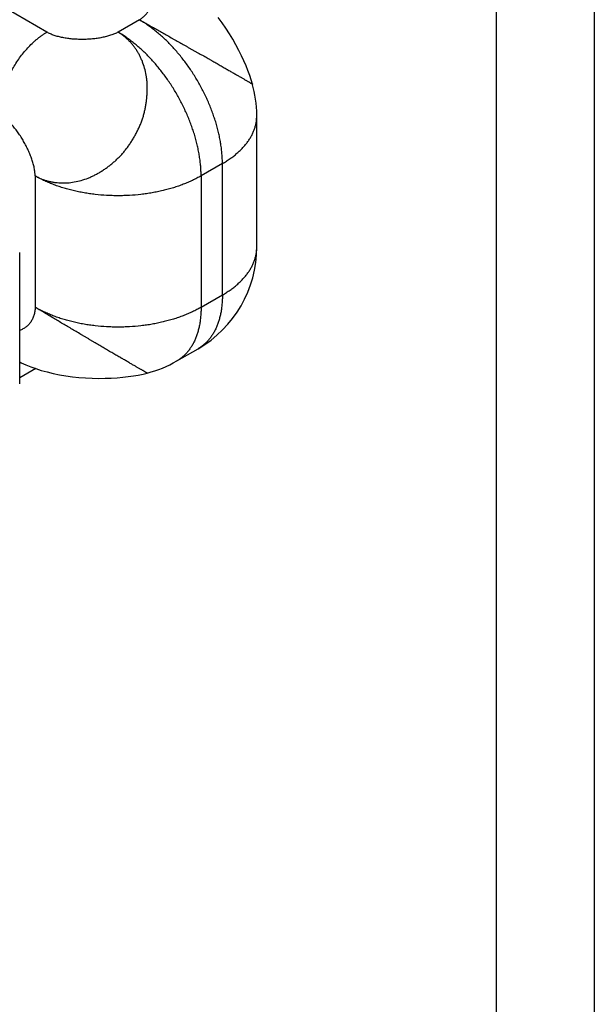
# Model space of a CAD drawing. Header units: inches. Extents: x 0 to 22, y 0 to 17.
# Tile 27 of 56: x 6.185 to 6.356, y 13.09 to 13.383. Entities that reach past the tile are written whole.
import ezdxf

# ---------------------------------------------------------------- set-up
doc = ezdxf.new("R2010")
doc.units = ezdxf.units.IN
doc.header["$LTSCALE"] = 1.21
doc.header["$MEASUREMENT"] = 0
doc.layers.get('0').update_dxf_attribs({"linetype": 'CONTINUOUS'})

msp = doc.modelspace()

# ---------------------------------------------------------------- linework, layer by layer
at = {"color": 6, "linetype": 'Continuous'}
for p, q in [((6.35645, 13.67206), (6.35645, 11.07649)), ((6.32716, 13.63123), (6.32716, 11.03566)), ((6.19321, 13.37956), (6.18083, 13.38671)), ((6.22078, 13.38324), (6.21442, 13.37956)), ((6.25578, 13.31547), (6.25578, 13.35475)), ((6.24553, 13.34037), (6.23917, 13.3367)), ((6.24553, 13.30118), (6.24553, 13.34037)), ((6.18967, 13.3367), (6.18967, 13.29751)), ((6.23917, 13.3367), (6.23917, 13.29751)), ((6.18507, 13.27464), (6.18507, 13.31384)), ((6.23917, 13.29751), (6.24553, 13.30118)), ((6.23192, 13.28149), (6.23828, 13.28516)), ((6.18984, 13.27924), (6.18507, 13.27648))]:
    msp.add_line(p, q, dxfattribs=at)
for points in [[(6.25449, 13.3641), (6.25413, 13.36531), (6.25367, 13.36669), (6.25315, 13.36809), (6.25257, 13.36954), (6.25193, 13.37102), (6.25121, 13.37255), (6.25043, 13.37413), (6.24956, 13.37576), (6.24862, 13.37743), (6.24761, 13.3791), (6.24655, 13.38075), (6.24544, 13.38238), (6.24428, 13.38397)], [(6.18507, 13.28123), (6.18556, 13.28099), (6.18692, 13.28037), (6.18836, 13.27978), (6.1899, 13.27922), (6.19152, 13.27869), (6.19324, 13.27821), (6.19505, 13.27777), (6.19692, 13.27738), (6.19884, 13.27706), (6.20079, 13.27679), (6.20274, 13.27658), (6.20471, 13.27643), (6.20668, 13.27634), (6.20863, 13.2763), (6.21054, 13.27632), (6.21238, 13.27639), (6.21414, 13.2765), (6.21582, 13.27664), (6.21743, 13.27683), (6.21897, 13.27705), (6.22045, 13.27731), (6.22187, 13.2776), (6.22312, 13.2779)]]:
    msp.add_lwpolyline(points, dxfattribs=at)
for centre, start, end in [((6.22078, 13.35466), 0.2785, 15.8606), ((6.22078, 13.31547), 300.0015, 360), ((6.21442, 13.3118), 284.394, 300.0014)]:
    msp.add_arc(centre, 0.035, start, end, dxfattribs=at)
for points, knots in [([(6.22078, 13.38324), (6.22108, 13.38342), (6.22165, 13.38382), (6.22241, 13.38449), (6.22305, 13.38522), (6.22358, 13.386), (6.224, 13.38682), (6.2243, 13.38766), (6.22448, 13.38853), (6.22455, 13.3894), (6.2245, 13.39027), (6.22433, 13.39113), (6.22404, 13.39197), (6.22363, 13.39278), (6.2231, 13.39355), (6.22245, 13.39427), (6.22167, 13.39493), (6.22109, 13.39531), (6.22078, 13.39549)], [0, 0, 0, 0, 0.070276, 0.137453, 0.202024, 0.264448, 0.32515, 0.384531, 0.44298, 0.500883, 0.558639, 0.616672, 0.675445, 0.735468, 0.797301, 0.861556, 0.92889, 1, 1, 1, 1]), ([(6.24553, 13.34037), (6.24553, 13.34085), (6.24551, 13.3418), (6.24542, 13.34325), (6.24527, 13.34473), (6.24506, 13.34623), (6.2448, 13.34776), (6.24447, 13.34929), (6.24409, 13.35085), (6.24365, 13.35241), (6.24316, 13.35397), (6.24262, 13.35554), (6.24202, 13.3571), (6.24115, 13.35919), (6.24018, 13.36125), (6.23913, 13.36327), (6.23829, 13.36477), (6.23741, 13.36624), (6.23619, 13.36817), (6.23489, 13.37003), (6.23352, 13.37183), (6.23246, 13.37313), (6.23137, 13.37439), (6.23027, 13.3756), (6.22913, 13.37676), (6.22798, 13.37786), (6.22681, 13.37891), (6.22562, 13.3799), (6.22443, 13.38083), (6.22322, 13.3817), (6.22201, 13.38251), (6.22119, 13.383), (6.22078, 13.38324)], [0, 0, 0, 0, 0.027559, 0.0558, 0.084685, 0.114174, 0.144226, 0.1748, 0.20586, 0.237365, 0.269277, 0.301551, 0.334141, 0.366995, 0.433278, 0.46661, 0.499995, 0.53338, 0.566711, 0.632995, 0.665849, 0.69844, 0.730715, 0.762627, 0.794133, 0.825193, 0.855768, 0.885821, 0.915312, 0.944198, 0.97244, 1, 1, 1, 1]), ([(6.22078, 13.38324), (6.2212, 13.38301), (6.22204, 13.38255), (6.22333, 13.38184), (6.22442, 13.38122), (6.22531, 13.38072), (6.22623, 13.3802), (6.2274, 13.37954), (6.22881, 13.37874), (6.23, 13.37806), (6.23097, 13.37751), (6.23194, 13.37696), (6.23315, 13.37627), (6.23436, 13.37559), (6.23533, 13.37504), (6.23606, 13.37463), (6.23678, 13.37423), (6.23749, 13.37383), (6.23821, 13.37344), (6.23914, 13.37292), (6.24007, 13.3724), (6.24098, 13.37189), (6.24155, 13.37158), (6.24199, 13.37132), (6.24243, 13.37107), (6.24297, 13.37076), (6.24361, 13.37039), (6.24444, 13.3699), (6.24525, 13.36943), (6.24604, 13.36897), (6.24652, 13.36869), (6.24689, 13.36847), (6.24726, 13.36826), (6.24787, 13.36791), (6.24871, 13.36744), (6.24953, 13.36698), (6.25014, 13.36664), (6.25057, 13.36639), (6.25098, 13.36615), (6.25148, 13.36586), (6.25196, 13.36557), (6.25241, 13.3653), (6.25271, 13.36512), (6.25299, 13.36496), (6.25325, 13.36481), (6.25348, 13.36467), (6.25369, 13.36455), (6.25387, 13.36445), (6.25403, 13.36436), (6.25415, 13.3643), (6.25423, 13.36425), (6.25428, 13.36422), (6.25433, 13.36419), (6.25437, 13.36417), (6.25441, 13.36415), (6.25444, 13.36413), (6.25446, 13.36411), (6.25447, 13.3641), (6.25448, 13.36409), (6.25449, 13.36408), (6.25449, 13.36408), (6.25449, 13.36408), (6.25449, 13.36408)], [0, 0, 0, 0, 0.036517, 0.074437, 0.113614, 0.133628, 0.153902, 0.195145, 0.237163, 0.27977, 0.301238, 0.322783, 0.365999, 0.40919, 0.430704, 0.452125, 0.473424, 0.494575, 0.515561, 0.536365, 0.577374, 0.597547, 0.617481, 0.627353, 0.63716, 0.656562, 0.675657, 0.694408, 0.730745, 0.748261, 0.765296, 0.773623, 0.781819, 0.797813, 0.828209, 0.856468, 0.86979, 0.882572, 0.894807, 0.906474, 0.927985, 0.937774, 0.946878, 0.955271, 0.962923, 0.969821, 0.975975, 0.981399, 0.986105, 0.990108, 0.991849, 0.993419, 0.994819, 0.996052, 0.99712, 0.998023, 0.998761, 0.999335, 0.99956, 0.999745, 0.999891, 1, 1, 1, 1]), ([(6.17906, 13.35507), (6.17906, 13.35534), (6.17908, 13.35589), (6.17913, 13.35672), (6.17921, 13.35756), (6.17933, 13.35842), (6.17948, 13.35929), (6.17973, 13.36047), (6.18013, 13.36196), (6.18072, 13.36375), (6.18143, 13.36553), (6.18226, 13.36729), (6.18319, 13.36902), (6.18422, 13.37068), (6.18533, 13.37228), (6.18652, 13.37379), (6.18777, 13.3752), (6.18886, 13.37629), (6.18976, 13.37709), (6.19044, 13.37766), (6.19112, 13.37819), (6.19181, 13.37869), (6.1925, 13.37915), (6.19297, 13.37943), (6.19321, 13.37956)], [0, 0, 0, 0, 0.027598, 0.055846, 0.08472, 0.114191, 0.14423, 0.1748, 0.237365, 0.301556, 0.366995, 0.433281, 0.499995, 0.566708, 0.632995, 0.698435, 0.762627, 0.825194, 0.855765, 0.885804, 0.915277, 0.944152, 0.972401, 1, 1, 1, 1]), ([(6.18967, 13.3367), (6.18995, 13.33654), (6.19053, 13.33624), (6.19143, 13.33584), (6.19234, 13.33549), (6.19329, 13.33521), (6.19425, 13.33497), (6.19523, 13.33479), (6.19622, 13.33467), (6.19723, 13.3346), (6.19825, 13.33458), (6.19963, 13.33464), (6.20137, 13.33485), (6.20345, 13.33532), (6.20516, 13.3359), (6.2065, 13.33648), (6.2075, 13.33696), (6.20849, 13.3375), (6.2093, 13.33799), (6.20994, 13.3384), (6.21042, 13.33872), (6.21089, 13.33905), (6.21152, 13.3395), (6.21229, 13.34009), (6.21319, 13.34084), (6.21392, 13.3415), (6.21449, 13.34205), (6.2149, 13.34247), (6.21531, 13.3429), (6.21571, 13.34334), (6.2161, 13.3438), (6.2166, 13.34441), (6.21721, 13.34521), (6.2179, 13.34619), (6.21856, 13.3472), (6.21918, 13.34824), (6.21977, 13.34929), (6.22032, 13.35036), (6.22083, 13.35145), (6.22121, 13.35238), (6.22149, 13.35312), (6.22169, 13.35369), (6.22187, 13.35425), (6.22204, 13.35482), (6.22219, 13.3554), (6.22238, 13.35616), (6.22258, 13.35712), (6.22275, 13.35809), (6.22285, 13.35886), (6.22292, 13.35944), (6.22298, 13.36001), (6.22303, 13.36059), (6.22307, 13.36116), (6.22311, 13.36192), (6.22313, 13.36286), (6.2231, 13.36399), (6.22303, 13.3651), (6.22286, 13.36655), (6.22251, 13.36832), (6.22198, 13.37003), (6.22146, 13.37133), (6.22103, 13.37228), (6.22055, 13.37319), (6.22002, 13.37406), (6.21945, 13.3749), (6.21894, 13.37557), (6.21852, 13.37608), (6.21808, 13.37658), (6.2175, 13.37717), (6.21678, 13.37784), (6.21577, 13.37867), (6.21497, 13.37922), (6.21442, 13.37956)], [0, 0, 0, 0, 0.013934, 0.02789, 0.041888, 0.055944, 0.070072, 0.084285, 0.098596, 0.113018, 0.127564, 0.142247, 0.172052, 0.202461, 0.233456, 0.249179, 0.265058, 0.281099, 0.297302, 0.305464, 0.313664, 0.3219, 0.330172, 0.346807, 0.363547, 0.380376, 0.38882, 0.397281, 0.40576, 0.414255, 0.422768, 0.431298, 0.448406, 0.465572, 0.482782, 0.500018, 0.517255, 0.534468, 0.551637, 0.568746, 0.577275, 0.585787, 0.594282, 0.602759, 0.611219, 0.619662, 0.636491, 0.653235, 0.66157, 0.669876, 0.67815, 0.686389, 0.69459, 0.702752, 0.718953, 0.734988, 0.750856, 0.766568, 0.797553, 0.827971, 0.842967, 0.857811, 0.872508, 0.88707, 0.901508, 0.915836, 0.922964, 0.93007, 0.944219, 0.95829, 0.972281, 1, 1, 1, 1]), ([(6.21442, 13.37956), (6.21425, 13.37947), (6.21391, 13.3793), (6.21337, 13.37906), (6.2128, 13.37883), (6.2122, 13.37862), (6.21158, 13.37843), (6.21094, 13.37826), (6.21028, 13.3781), (6.2096, 13.37795), (6.2089, 13.37782), (6.20795, 13.37768), (6.20673, 13.37753), (6.20525, 13.37743), (6.20375, 13.37739), (6.20225, 13.37742), (6.20078, 13.37751), (6.19957, 13.37765), (6.19862, 13.3778), (6.19793, 13.37792), (6.19726, 13.37807), (6.19661, 13.37823), (6.19597, 13.3784), (6.19537, 13.3786), (6.19478, 13.37881), (6.19423, 13.37904), (6.1937, 13.37929), (6.19337, 13.37947), (6.19321, 13.37956)], [0, 0, 0, 0, 0.026088, 0.053134, 0.081105, 0.109959, 0.139646, 0.17011, 0.201291, 0.233123, 0.265537, 0.298462, 0.365545, 0.433774, 0.502529, 0.571184, 0.639118, 0.705719, 0.738338, 0.770406, 0.801857, 0.832625, 0.862651, 0.89188, 0.920265, 0.947764, 0.974349, 1, 1, 1, 1]), ([(6.23917, 13.3367), (6.23917, 13.33717), (6.23915, 13.33813), (6.23906, 13.33958), (6.23891, 13.34106), (6.2387, 13.34256), (6.23843, 13.34408), (6.23811, 13.34562), (6.23773, 13.34717), (6.23729, 13.34873), (6.2368, 13.3503), (6.23625, 13.35186), (6.23565, 13.35343), (6.23478, 13.35552), (6.23382, 13.35757), (6.23276, 13.3596), (6.23193, 13.36109), (6.23105, 13.36257), (6.22982, 13.36449), (6.22852, 13.36636), (6.22715, 13.36815), (6.2261, 13.36946), (6.22501, 13.37071), (6.2239, 13.37192), (6.22277, 13.37308), (6.22162, 13.37419), (6.22045, 13.37524), (6.21926, 13.37623), (6.21806, 13.37716), (6.21686, 13.37803), (6.21565, 13.37883), (6.21483, 13.37933), (6.21442, 13.37956)], [0, 0, 0, 0, 0.027559, 0.0558, 0.084685, 0.114174, 0.144226, 0.1748, 0.20586, 0.237365, 0.269277, 0.301551, 0.334141, 0.366995, 0.433278, 0.46661, 0.499995, 0.53338, 0.566711, 0.632995, 0.665849, 0.69844, 0.730715, 0.762627, 0.794133, 0.825193, 0.855768, 0.885821, 0.915312, 0.944198, 0.97244, 1, 1, 1, 1]), ([(6.18967, 13.3367), (6.18967, 13.33689), (6.18965, 13.33727), (6.1896, 13.33785), (6.18952, 13.33845), (6.18941, 13.33907), (6.18927, 13.3397), (6.18911, 13.34034), (6.18892, 13.34099), (6.18871, 13.34165), (6.18847, 13.34232), (6.18812, 13.34322), (6.18764, 13.34435), (6.18698, 13.34568), (6.18626, 13.347), (6.18548, 13.34829), (6.18465, 13.34952), (6.18392, 13.35051), (6.18332, 13.35125), (6.18286, 13.35179), (6.1824, 13.3523), (6.18193, 13.35279), (6.18146, 13.35325), (6.18098, 13.35368), (6.18051, 13.35408), (6.18003, 13.35444), (6.17955, 13.35478), (6.17923, 13.35498), (6.17906, 13.35507)], [0, 0, 0, 0, 0.025798, 0.052568, 0.080283, 0.108906, 0.138389, 0.168679, 0.199714, 0.231429, 0.263757, 0.296624, 0.363673, 0.431966, 0.500868, 0.569736, 0.637927, 0.70481, 0.737573, 0.769781, 0.801366, 0.832259, 0.862398, 0.891724, 0.920186, 0.94774, 0.974352, 1, 1, 1, 1]), ([(6.24553, 13.34037), (6.24593, 13.3406), (6.24671, 13.34108), (6.24783, 13.34183), (6.24889, 13.34261), (6.24988, 13.34342), (6.2508, 13.34426), (6.25165, 13.34512), (6.25243, 13.34601), (6.25312, 13.34691), (6.25374, 13.34784), (6.25428, 13.34878), (6.25474, 13.34974), (6.25512, 13.35071), (6.25537, 13.35153), (6.25552, 13.35219), (6.25565, 13.35284), (6.25575, 13.35367), (6.25578, 13.35433), (6.25578, 13.35466)], [0, 0, 0, 0, 0.075126, 0.148432, 0.219865, 0.289385, 0.356969, 0.422639, 0.486467, 0.54854, 0.608969, 0.667886, 0.725452, 0.781846, 0.837267, 0.864687, 0.891947, 0.946102, 1, 1, 1, 1]), ([(6.23917, 13.3367), (6.23876, 13.33646), (6.23792, 13.336), (6.23662, 13.33535), (6.23526, 13.33474), (6.23386, 13.33417), (6.23241, 13.33364), (6.23091, 13.33315), (6.22938, 13.33271), (6.22781, 13.33231), (6.22621, 13.33195), (6.22458, 13.33164), (6.22292, 13.33138), (6.22068, 13.33109), (6.21841, 13.33089), (6.21614, 13.3308), (6.21442, 13.33077), (6.2127, 13.3308), (6.21042, 13.33089), (6.20816, 13.33109), (6.20592, 13.33138), (6.20426, 13.33164), (6.20263, 13.33195), (6.20103, 13.33231), (6.19946, 13.33271), (6.19793, 13.33315), (6.19643, 13.33364), (6.19498, 13.33417), (6.19357, 13.33474), (6.19222, 13.33535), (6.19092, 13.336), (6.19008, 13.33646), (6.18967, 13.3367)], [0, 0, 0, 0, 0.02756, 0.055801, 0.084686, 0.114176, 0.144227, 0.174802, 0.205862, 0.237368, 0.269279, 0.301554, 0.334144, 0.366998, 0.433282, 0.466613, 0.499998, 0.533383, 0.566714, 0.632998, 0.665852, 0.698442, 0.730717, 0.762628, 0.794134, 0.825194, 0.855769, 0.885822, 0.915312, 0.944198, 0.97244, 1, 1, 1, 1]), ([(6.24553, 13.30118), (6.24593, 13.30141), (6.24671, 13.30189), (6.24783, 13.30264), (6.24889, 13.30342), (6.24988, 13.30423), (6.2508, 13.30507), (6.25165, 13.30593), (6.25243, 13.30682), (6.25312, 13.30772), (6.25374, 13.30865), (6.25428, 13.30959), (6.25474, 13.31055), (6.25512, 13.31152), (6.25537, 13.31234), (6.25552, 13.313), (6.25565, 13.31365), (6.25575, 13.31448), (6.25578, 13.31514), (6.25578, 13.31547)], [0, 0, 0, 0, 0.075126, 0.148432, 0.219866, 0.289388, 0.356974, 0.422645, 0.486471, 0.548544, 0.608972, 0.667889, 0.725454, 0.781847, 0.837268, 0.864688, 0.891948, 0.946103, 1, 1, 1, 1]), ([(6.24553, 13.30118), (6.24553, 13.30072), (6.24551, 13.29981), (6.24542, 13.29846), (6.24528, 13.29716), (6.24507, 13.29589), (6.2448, 13.29468), (6.24448, 13.29351), (6.2441, 13.2924), (6.24366, 13.29134), (6.24317, 13.29034), (6.24263, 13.2894), (6.24203, 13.28852), (6.24138, 13.28771), (6.24079, 13.28709), (6.2403, 13.28662), (6.23979, 13.28619), (6.23913, 13.28568), (6.23857, 13.28533), (6.23828, 13.28516)], [0, 0, 0, 0, 0.075127, 0.148434, 0.219869, 0.28939, 0.356974, 0.422645, 0.486473, 0.548546, 0.608974, 0.667892, 0.725457, 0.78185, 0.83727, 0.864689, 0.891949, 0.946104, 1, 1, 1, 1]), ([(6.18967, 13.29751), (6.18967, 13.2973), (6.18965, 13.29688), (6.18958, 13.29626), (6.18947, 13.29567), (6.18932, 13.2951), (6.18913, 13.29456), (6.1889, 13.29405), (6.18865, 13.29356), (6.18836, 13.2931), (6.18804, 13.29268), (6.18769, 13.29228), (6.18731, 13.29192), (6.18691, 13.29159), (6.18649, 13.29129), (6.18604, 13.29103), (6.18557, 13.29081), (6.18525, 13.29068), (6.18509, 13.29063)], [0, 0, 0, 0, 0.072179, 0.142196, 0.210265, 0.276588, 0.341363, 0.404774, 0.467003, 0.528218, 0.588582, 0.648253, 0.707382, 0.766116, 0.8246, 0.882978, 0.941395, 1, 1, 1, 1]), ([(6.23917, 13.29751), (6.23876, 13.29727), (6.23792, 13.29681), (6.23662, 13.29616), (6.23526, 13.29555), (6.23386, 13.29498), (6.23241, 13.29445), (6.23091, 13.29396), (6.22938, 13.29352), (6.22781, 13.29312), (6.22621, 13.29276), (6.22458, 13.29245), (6.22292, 13.29219), (6.22068, 13.2919), (6.21841, 13.2917), (6.21614, 13.29161), (6.21442, 13.29158), (6.2127, 13.29161), (6.21042, 13.2917), (6.20816, 13.2919), (6.20592, 13.29219), (6.20426, 13.29245), (6.20263, 13.29276), (6.20103, 13.29312), (6.19946, 13.29352), (6.19793, 13.29396), (6.19643, 13.29445), (6.19498, 13.29498), (6.19357, 13.29555), (6.19222, 13.29616), (6.19092, 13.29681), (6.19008, 13.29727), (6.18967, 13.29751)], [0, 0, 0, 0, 0.02756, 0.055801, 0.084686, 0.114176, 0.144227, 0.174802, 0.205862, 0.237368, 0.269279, 0.301554, 0.334144, 0.366998, 0.433282, 0.466613, 0.499998, 0.533383, 0.566714, 0.632998, 0.665852, 0.698442, 0.730717, 0.762628, 0.794134, 0.825194, 0.855769, 0.885822, 0.915312, 0.944198, 0.97244, 1, 1, 1, 1]), ([(6.22311, 13.27789), (6.22311, 13.27789), (6.22311, 13.27789), (6.2231, 13.27789), (6.22309, 13.2779), (6.22308, 13.2779), (6.22306, 13.27791), (6.22304, 13.27792), (6.223, 13.27793), (6.22297, 13.27795), (6.22293, 13.27798), (6.22286, 13.27801), (6.22277, 13.27807), (6.22263, 13.27815), (6.22248, 13.27825), (6.2223, 13.27835), (6.2221, 13.27848), (6.22187, 13.27861), (6.22161, 13.27876), (6.22133, 13.27892), (6.22102, 13.27909), (6.22069, 13.27927), (6.22034, 13.27947), (6.21996, 13.27968), (6.21957, 13.2799), (6.21916, 13.28014), (6.21873, 13.28038), (6.21812, 13.28074), (6.21732, 13.28122), (6.21649, 13.28171), (6.21588, 13.28206), (6.21552, 13.28228), (6.21514, 13.28249), (6.21466, 13.28277), (6.21387, 13.28322), (6.21305, 13.28369), (6.21222, 13.28416), (6.21158, 13.28453), (6.21093, 13.28491), (6.21027, 13.2853), (6.20961, 13.28569), (6.2087, 13.28622), (6.20779, 13.28677), (6.20687, 13.28732), (6.20617, 13.28774), (6.20547, 13.28816), (6.20476, 13.28858), (6.20404, 13.289), (6.20309, 13.28957), (6.20188, 13.29027), (6.20044, 13.29112), (6.19901, 13.29197), (6.19758, 13.2928), (6.19618, 13.29363), (6.19481, 13.29445), (6.19346, 13.29525), (6.19216, 13.29603), (6.1909, 13.29678), (6.19007, 13.29727), (6.18967, 13.29751)], [0, 0, 0, 0, 0.000125, 0.000284, 0.000481, 0.000716, 0.001305, 0.002052, 0.002959, 0.004024, 0.005249, 0.006636, 0.00991, 0.013865, 0.018517, 0.023885, 0.029986, 0.036839, 0.04446, 0.052836, 0.061935, 0.071728, 0.082182, 0.093268, 0.104954, 0.117209, 0.130009, 0.143347, 0.171627, 0.202028, 0.218017, 0.226207, 0.234528, 0.251546, 0.269042, 0.305336, 0.32407, 0.343152, 0.36255, 0.382233, 0.402179, 0.422372, 0.46343, 0.484262, 0.505273, 0.526447, 0.547764, 0.569199, 0.590723, 0.633925, 0.677146, 0.720162, 0.762781, 0.804834, 0.84615, 0.886553, 0.925822, 0.963717, 1, 1, 1, 1]), ([(6.23917, 13.29751), (6.23917, 13.29705), (6.23915, 13.29614), (6.23906, 13.29479), (6.23891, 13.29348), (6.23871, 13.29222), (6.23844, 13.291), (6.23812, 13.28984), (6.23774, 13.28872), (6.2373, 13.28766), (6.23681, 13.28666), (6.23626, 13.28573), (6.23566, 13.28485), (6.23501, 13.28404), (6.23443, 13.28341), (6.23393, 13.28295), (6.23343, 13.28251), (6.23277, 13.28201), (6.23221, 13.28165), (6.23192, 13.28149)], [0, 0, 0, 0, 0.075128, 0.148435, 0.219871, 0.289393, 0.356979, 0.42265, 0.486477, 0.54855, 0.608978, 0.667894, 0.725459, 0.781851, 0.837271, 0.86469, 0.89195, 0.946104, 1, 1, 1, 1])]:
    msp.add_open_spline(points, degree=3, knots=knots, dxfattribs=at)

doc.saveas('drawing.dxf')
